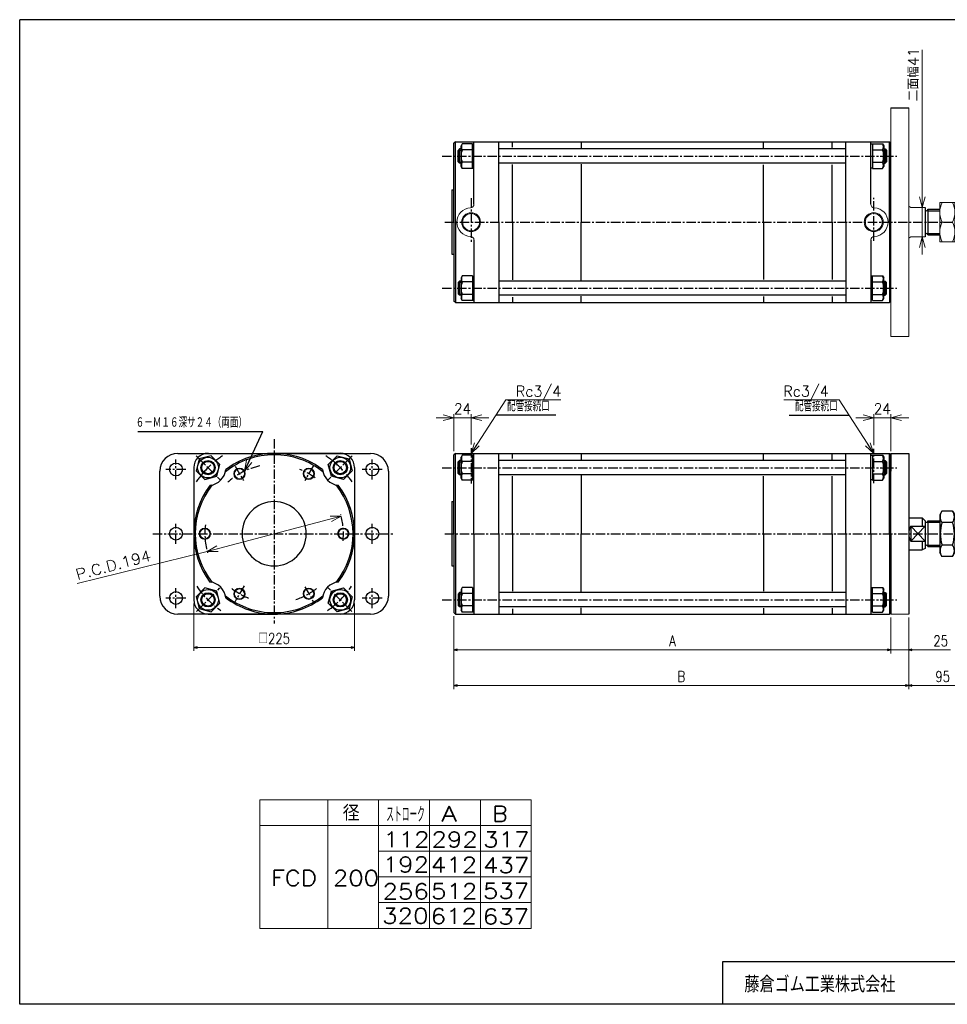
# Model space of a CAD drawing. Header units: millimetres. Extents: x -985 to 985, y -705 to 705.
# Tile 1 of 2: x -985 to 314, y -674 to 705. Entities that reach past the tile are written whole.
import ezdxf
from ezdxf.enums import TextEntityAlignment as Align

# ---------------------------------------------------------------- set-up
doc = ezdxf.new("R2010")
doc.units = ezdxf.units.MM
doc.header["$LTSCALE"] = 0.416667
doc.linetypes.add('CENTER', pattern=[50.8, 31.75, -6.35, 6.35, -6.35])
doc.layers.add('Layer0016', color=7, linetype='Continuous')
doc.layers.add('ZUWAKU', color=7, linetype='Continuous')
doc.styles.add('dcStyle0', font='txt.shx', dxfattribs={"width": 0.8, "bigfont": 'bigfont'})
doc.dimstyles.new('DaDimRotatedStyle', dxfattribs={"dimtxt": 15, "dimasz": 5.000003, "dimexe": 5, "dimexo": 1.666667, "dimgap": 5, "dimtad": 3, "dimdsep": 46, "dimtxsty": 'dcStyle0', "dimblk1": 'OPEN30', "dimblk2": 'OPEN30', "dimsah": 1, "dimcen": 0.09, "dimclrd": 4, "dimclre": 4, "dimclrt": 4, "dimadec": 0, "dimazin": 2, "dimtfac": 1, "dimtdec": 4, "dimtmove": 0, "dimatfit": 0, "dimfxl": 1, "dimarcsym": 0})

# ---------------------------------------------------------------- blocks, each defined once
blk = doc.blocks.new('DC_GROUP_Φ200_1')
at = {"color": 4, "linetype": 'Continuous', "lineweight": 18}
for p, q in [((-670, 72.9), (-667.3, 88.2)), ((-670, 72.9), (-663.6, 86.5)), ((-660, 84.8), (-670, 72.9))]:
    blk.add_line(p, q, dxfattribs=at)
blk = doc.blocks.new('DC_GROUP_Φ200_3')
at = {"color": 4, "linetype": 'Continuous', "lineweight": 18}
for p, q in [((-722.3, -39.6), (-708.9, -31.9)), ((-722.3, -39.6), (-707.8, -35.8)), ((-706.8, -39.6), (-722.3, -39.6))]:
    blk.add_line(p, q, dxfattribs=at)
blk = doc.blocks.new('DC_GROUP_Φ200_4')
at = {"color": 4, "linetype": 'Continuous', "lineweight": 18}
for p, q in [((-550.3, 10), (-534.8, 10)), ((-534.8, 10), (-549.3, 6.1)), ((-534.8, 10), (-548.3, 2.3))]:
    blk.add_line(p, q, dxfattribs=at)
blk = doc.blocks.new('DC_GROUP_Φ200_5')
at = {"color": 4, "linetype": 'Continuous', "lineweight": 18}
for p, q in [((-352.7, 97.7), (-348, 112.5)), ((-352.7, 97.7), (-344.6, 110.3)), ((-341.2, 108.1), (-352.7, 97.7))]:
    blk.add_line(p, q, dxfattribs=at)
blk = doc.blocks.new('DC_GROUP_Φ200_6')
at = {"color": 4, "linetype": 'Continuous', "lineweight": 18}
for p, q in [((206.5, 112.5), (211.3, 97.7)), ((211.3, 97.7), (199.8, 108.1)), ((211.3, 97.7), (203.2, 110.3))]:
    blk.add_line(p, q, dxfattribs=at)
blk = doc.blocks.new('DC_GROUP_Φ200_7')
at = {"color": 4, "linetype": 'Continuous', "lineweight": 18}
for p, q in [((279.3, 442), (275.3, 457)), ((283.3, 457), (279.3, 442)), ((279.3, 442), (279.3, 457))]:
    blk.add_line(p, q, dxfattribs=at)
blk = doc.blocks.new('DC_GROUP_Φ200_8')
at = {"color": 4, "linetype": 'Continuous', "lineweight": 18}
for p, q in [((275.3, 386), (279.3, 401)), ((279.3, 401), (283.3, 386)), ((279.3, 401), (279.3, 386))]:
    blk.add_line(p, q, dxfattribs=at)
blk = doc.blocks.new('DC_GROUP_Φ200_9')
at = {"color": 4, "linetype": 'Continuous', "lineweight": 25}
for p, q in [((-733.4, 90.1), (-737.9, 73.3)), ((-716.7, 94.5), (-733.4, 90.1)), ((-704.5, 82.3), (-716.7, 94.5)), ((-737.9, 73.3), (-725.7, 61.1)), ((-708.9, 65.6), (-704.5, 82.3)), ((-725.7, 61.1), (-708.9, 65.6))]:
    blk.add_line(p, q, dxfattribs=at)
for radius in [14.5, 10, 8.65]:
    blk.add_circle((-721.2, 77.8), radius, dxfattribs=at)
blk = doc.blocks.new('DC_GROUP_Φ200_10')
at = {"color": 4, "linetype": 'Continuous', "lineweight": 25}
for p, q in [((-725.7, -90.7), (-737.9, -103)), ((-708.9, -95.2), (-725.7, -90.7)), ((-704.5, -111.9), (-708.9, -95.2)), ((-737.9, -103), (-733.4, -119.7)), ((-733.4, -119.7), (-716.7, -124.2)), ((-716.7, -124.2), (-704.5, -111.9))]:
    blk.add_line(p, q, dxfattribs=at)
for radius in [14.5, 10, 8.65]:
    blk.add_circle((-721.2, -107.4), radius, dxfattribs=at)
blk = doc.blocks.new('DC_GROUP_Φ200_11')
at = {"color": 4, "linetype": 'Continuous', "lineweight": 25}
for p, q in [((-365.2, -90), (-366.8, -92.8)), ((-366.8, -92.8), (-366.8, -121.8)), ((-350.8, -90), (-365.2, -90)), ((-350.8, -90), (-350.8, -124.6)), ((-350.8, -90.4), (-350.8, -124.2)), ((-350.8, -90.4), (-348.7, -90.4)), ((-350.8, -98.7), (-365.2, -98.7)), ((-365.2, -124.6), (-366.8, -121.8)), ((-350.8, -116), (-365.2, -116)), ((-350.8, -124.6), (-365.2, -124.6)), ((-350.8, -124.2), (-348.7, -124.2))]:
    blk.add_line(p, q, dxfattribs=at)
for centre, radius, start, end in [((-357.7, -94.3), 8.66, 150, 210), ((-343, -107.3), 23.8, 158.7017, 201.2983), ((-357.7, -120.3), 8.66, 150, 210)]:
    blk.add_arc(centre, radius, start, end, dxfattribs=at)
blk = doc.blocks.new('DC_GROUP_Φ200_12')
at = {"color": 4, "linetype": 'Continuous', "lineweight": 25}
for p, q in [((-552.7, 82.3), (-540.4, 94.5)), ((-540.4, 94.5), (-523.7, 90.1)), ((-523.7, 90.1), (-519.2, 73.3)), ((-548.2, 65.6), (-552.7, 82.3)), ((-519.2, 73.3), (-531.4, 61.1)), ((-531.4, 61.1), (-548.2, 65.6))]:
    blk.add_line(p, q, dxfattribs=at)
for radius in [14.5, 10, 8.65]:
    blk.add_circle((-535.9, 77.8), radius, dxfattribs=at)
blk = doc.blocks.new('DC_GROUP_Φ200_13')
at = {"color": 4, "linetype": 'Continuous', "lineweight": 25}
for p, q in [((-552.7, -111.9), (-548.2, -95.2)), ((-548.2, -95.2), (-531.4, -90.7)), ((-531.4, -90.7), (-519.2, -103)), ((-519.2, -103), (-523.7, -119.7)), ((-540.4, -124.2), (-552.7, -111.9)), ((-523.7, -119.7), (-540.4, -124.2))]:
    blk.add_line(p, q, dxfattribs=at)
for radius in [14.5, 10, 8.65]:
    blk.add_circle((-535.9, -107.4), radius, dxfattribs=at)
blk = doc.blocks.new('DC_GROUP_Φ200_14')
at = {"color": 4, "linetype": 'Continuous', "lineweight": 25}
for p, q in [((-365.2, 95), (-366.8, 92.2)), ((-366.8, 63.2), (-366.8, 92.2)), ((-350.8, 95), (-365.2, 95)), ((-350.8, 86.3), (-365.2, 86.3)), ((-350.8, 60.4), (-350.8, 95)), ((-350.8, 60.8), (-350.8, 94.6)), ((-350.8, 94.6), (-348.7, 94.6)), ((-350.8, 69), (-365.2, 69)), ((-365.2, 60.4), (-366.8, 63.2)), ((-350.8, 60.4), (-365.2, 60.4)), ((-350.8, 60.8), (-348.7, 60.8))]:
    blk.add_line(p, q, dxfattribs=at)
for centre, radius, start, end in [((-343, 77.7), 23.8, 158.7017, 201.2983), ((-357.7, 90.7), 8.66, 150, 210), ((-357.7, 64.7), 8.66, 150, 210)]:
    blk.add_arc(centre, radius, start, end, dxfattribs=at)
blk = doc.blocks.new('DC_GROUP_Φ200_15')
at = {"color": 4, "linetype": 'Continuous', "lineweight": 13}
for radius in [8, 6.92]:
    blk.add_circle((-677.1, 69.2), radius, dxfattribs=at)
blk = doc.blocks.new('DC_GROUP_Φ200_16')
at = {"color": 4, "linetype": 'Continuous', "lineweight": 13}
for radius in [8, 6.92]:
    blk.add_circle((-580.1, 69.2), radius, dxfattribs=at)
blk = doc.blocks.new('DC_GROUP_Φ200_17')
at = {"color": 4, "linetype": 'Continuous', "lineweight": 13}
for radius in [8, 6.92]:
    blk.add_circle((-531.6, -14.8), radius, dxfattribs=at)
blk = doc.blocks.new('DC_GROUP_Φ200_18')
at = {"color": 4, "linetype": 'Continuous', "lineweight": 13}
for radius in [8, 6.92]:
    blk.add_circle((-580.1, -98.8), radius, dxfattribs=at)
blk = doc.blocks.new('DC_GROUP_Φ200_19')
at = {"color": 4, "linetype": 'Continuous', "lineweight": 13}
for radius in [8, 6.92]:
    blk.add_circle((-677.2, -99.1), radius, dxfattribs=at)
blk = doc.blocks.new('DC_GROUP_Φ200_20')
at = {"color": 4, "linetype": 'Continuous', "lineweight": 13}
for radius in [8, 6.92]:
    blk.add_circle((-725.6, -14.8), radius, dxfattribs=at)
blk = doc.blocks.new('DC_GROUP_Φ200_21')
at = {"color": 4, "linetype": 'Continuous', "lineweight": 25}
for p, q in [((209.4, -90.4), (207.3, -90.4)), ((209.4, -124.6), (209.4, -90)), ((209.4, -90), (223.8, -90)), ((209.4, -124.2), (209.4, -90.4)), ((223.8, -90), (225.4, -92.8)), ((225.4, -121.8), (225.4, -92.8)), ((209.4, -98.7), (223.8, -98.7)), ((209.4, -116), (223.8, -116)), ((223.8, -124.6), (225.4, -121.8)), ((209.4, -124.2), (207.3, -124.2)), ((209.4, -124.6), (223.8, -124.6))]:
    blk.add_line(p, q, dxfattribs=at)
for centre, radius, start, end in [((216.3, -94.3), 8.66, 330, 30), ((201.5, -107.3), 23.8, 338.7017, 21.2983), ((216.3, -120.3), 8.66, 330, 30)]:
    blk.add_arc(centre, radius, start, end, dxfattribs=at)
blk = doc.blocks.new('DC_GROUP_Φ200_22')
at = {"color": 4, "linetype": 'Continuous', "lineweight": 25}
for p, q in [((306.9, 16.9), (303.9, 11.7)), ((321.8, 16.9), (306.9, 16.9)), ((321.8, 16.9), (324.9, 11.7)), ((303.9, 11.7), (303.9, -41.3)), ((321.8, 1.1), (306.9, 1.1)), ((324.9, 11.7), (324.9, -41.3)), ((306.9, -46.6), (303.9, -41.3)), ((321.8, -30.7), (306.9, -30.7)), ((321.8, -46.6), (324.9, -41.3)), ((321.8, -46.6), (306.9, -46.6))]:
    blk.add_line(p, q, dxfattribs=at)
for centre, radius, start, end in [((318.5, 9), 14.1, 145.6111, 214.3889), ((310.2, 9), 14.1, 325.6111, 34.3889), ((357, -14.8), 52.5, 162.4111, 197.5889), ((271.7, -14.8), 52.5, 342.4111, 17.5889), ((318.5, -38.6), 14.1, 145.6111, 214.3889), ((310.2, -38.6), 14.1, 325.6111, 34.3889)]:
    blk.add_arc(centre, radius, start, end, dxfattribs=at)
blk = doc.blocks.new('DC_GROUP_Φ200_23')
at = {"color": 4, "linetype": 'Continuous', "lineweight": 25}
for p, q in [((209.4, 94.6), (207.3, 94.6)), ((209.4, 95), (209.4, 60.4)), ((209.4, 95), (223.8, 95)), ((209.4, 94.6), (209.4, 60.8)), ((209.4, 86.3), (223.8, 86.3)), ((223.8, 95), (225.4, 92.2)), ((225.4, 92.2), (225.4, 63.2)), ((209.4, 69), (223.8, 69)), ((209.4, 60.8), (207.3, 60.8)), ((209.4, 60.4), (223.8, 60.4)), ((223.8, 60.4), (225.4, 63.2))]:
    blk.add_line(p, q, dxfattribs=at)
for centre, radius, start, end in [((216.3, 90.7), 8.66, 330, 30), ((201.5, 77.7), 23.8, 338.7017, 21.2983), ((216.3, 64.7), 8.66, 330, 30)]:
    blk.add_arc(centre, radius, start, end, dxfattribs=at)
blk = doc.blocks.new('DC_GROUP_Φ200_24')
at = {"color": 4, "linetype": 'Continuous', "lineweight": 25}
for p, q in [((-365.2, 346.3), (-366.8, 343.5)), ((-350.8, 346.3), (-365.2, 346.3)), ((-350.8, 346.3), (-350.8, 311.7)), ((-350.8, 345.9), (-350.8, 312.1)), ((-350.8, 345.9), (-348.7, 345.9)), ((-366.8, 343.5), (-366.8, 314.5)), ((-350.8, 337.7), (-365.2, 337.7)), ((-350.8, 320.4), (-365.2, 320.4)), ((-365.2, 311.7), (-366.8, 314.5)), ((-350.8, 311.7), (-365.2, 311.7)), ((-350.8, 312.1), (-348.7, 312.1))]:
    blk.add_line(p, q, dxfattribs=at)
for centre, radius, start, end in [((-357.7, 342), 8.66, 150, 210), ((-343, 329), 23.8, 158.7017, 201.2983), ((-357.7, 316), 8.66, 150, 210)]:
    blk.add_arc(centre, radius, start, end, dxfattribs=at)
blk = doc.blocks.new('DC_GROUP_Φ200_25')
at = {"color": 4, "linetype": 'Continuous', "lineweight": 25}
for p, q in [((209.4, 345.9), (207.3, 345.9)), ((209.4, 311.7), (209.4, 346.3)), ((209.4, 346.3), (223.8, 346.3)), ((209.4, 312.1), (209.4, 345.9)), ((223.8, 346.3), (225.4, 343.5)), ((209.4, 337.7), (223.8, 337.7)), ((225.4, 314.5), (225.4, 343.5)), ((209.4, 320.4), (223.8, 320.4)), ((209.4, 312.1), (207.3, 312.1)), ((209.4, 311.7), (223.8, 311.7)), ((223.8, 311.7), (225.4, 314.5))]:
    blk.add_line(p, q, dxfattribs=at)
for centre, radius, start, end in [((216.3, 342), 8.66, 330, 30), ((201.5, 329), 23.8, 338.7017, 21.2983), ((216.3, 316), 8.66, 330, 30)]:
    blk.add_arc(centre, radius, start, end, dxfattribs=at)
blk = doc.blocks.new('DC_GROUP_Φ200_26')
at = {"color": 4, "linetype": 'Continuous', "lineweight": 25}
for p, q in [((-365.2, 531.3), (-366.8, 528.5)), ((-366.8, 499.5), (-366.8, 528.5)), ((-350.8, 531.3), (-365.2, 531.3)), ((-350.8, 496.7), (-350.8, 531.3)), ((-350.8, 497.1), (-350.8, 530.9)), ((-350.8, 530.9), (-348.7, 530.9)), ((-350.8, 522.7), (-365.2, 522.7)), ((-365.2, 496.7), (-366.8, 499.5)), ((-350.8, 505.4), (-365.2, 505.4)), ((-350.8, 496.7), (-365.2, 496.7)), ((-350.8, 497.1), (-348.7, 497.1))]:
    blk.add_line(p, q, dxfattribs=at)
for centre, radius, start, end in [((-357.7, 527), 8.66, 150, 210), ((-343, 514), 23.8, 158.7017, 201.2983), ((-357.7, 501), 8.66, 150, 210)]:
    blk.add_arc(centre, radius, start, end, dxfattribs=at)
blk = doc.blocks.new('DC_GROUP_Φ200_27')
at = {"color": 4, "linetype": 'Continuous', "lineweight": 25}
for p, q in [((209.4, 530.9), (207.3, 530.9)), ((209.4, 531.3), (209.4, 496.7)), ((209.4, 531.3), (223.8, 531.3)), ((209.4, 530.9), (209.4, 497.1)), ((223.8, 531.3), (225.4, 528.5)), ((225.4, 528.5), (225.4, 499.5)), ((209.4, 522.7), (223.8, 522.7)), ((209.4, 497.1), (207.3, 497.1)), ((209.4, 505.4), (223.8, 505.4)), ((209.4, 496.7), (223.8, 496.7)), ((223.8, 496.7), (225.4, 499.5))]:
    blk.add_line(p, q, dxfattribs=at)
for centre, radius, start, end in [((216.3, 527), 8.66, 330, 30), ((201.5, 514), 23.8, 338.7017, 21.2983), ((216.3, 501), 8.66, 330, 30)]:
    blk.add_arc(centre, radius, start, end, dxfattribs=at)
blk = doc.blocks.new('DC_GROUP_Φ200_28')
at = {"color": 4, "linetype": 'Continuous', "lineweight": 13}
for p, q in [((324.9, 449), (303.9, 449)), ((303.9, 449), (303.9, 394)), ((324.9, 394), (324.9, 449)), ((306.9, 421.5), (321.8, 421.5)), ((303.9, 394), (324.9, 394))]:
    blk.add_line(p, q, dxfattribs=at)
for centre, start, end in [((336.5, 435.3), 155.068, 204.932), ((292.3, 435.3), 335.068, 24.932), ((336.5, 407.8), 155.068, 204.932), ((292.3, 407.8), 335.068, 24.932)]:
    blk.add_arc(centre, 32.6, start, end, dxfattribs=at)
blk = doc.blocks.new('DC_GROUP_Φ200_31')
at = {"color": 4, "linetype": 'Continuous', "lineweight": 18}
for p, q in [((-352.7, 147.7), (-337.7, 151.7)), ((-337.7, 143.7), (-352.7, 147.7)), ((-352.7, 147.7), (-337.7, 147.7))]:
    blk.add_line(p, q, dxfattribs=at)
blk = doc.blocks.new('DC_GROUP_Φ200_32')
at = {"color": 4, "linetype": 'Continuous', "lineweight": 18}
for p, q in [((-391.7, 151.7), (-376.7, 147.7)), ((-376.7, 147.7), (-391.7, 143.7)), ((-376.7, 147.7), (-391.7, 147.7))]:
    blk.add_line(p, q, dxfattribs=at)
blk = doc.blocks.new('DC_GROUP_Φ200_30')
at = {"color": 4, "linetype": 'Continuous', "lineweight": 13}
for p, q in [((-376.7, 100.7), (-376.7, 152.7)), ((-352.7, 110.2), (-352.7, 152.7)), ((-401.7, 147.7), (-376.7, 147.7)), ((-376.7, 147.7), (-352.7, 147.7)), ((-327.7, 147.7), (-352.7, 147.7))]:
    blk.add_line(p, q, dxfattribs=at)
at = {"linetype": 'Continuous'}
for name in ['DC_GROUP_Φ200_32', 'DC_GROUP_Φ200_31']:
    blk.add_blockref(name, (0, 0), dxfattribs=at)
at = {"color": 4, "style": 'dcStyle0', "width": 0.8}
blk.add_text('24', height=15, dxfattribs=at).set_placement((-376.7, 152.7), (-352.7, 152.7), align=Align.FIT)
blk = doc.blocks.new('DC_GROUP_Φ200_34')
at = {"color": 4, "linetype": 'Continuous', "lineweight": 18}
for p, q in [((235.3, 147.7), (250.3, 151.7)), ((250.3, 143.7), (235.3, 147.7)), ((235.3, 147.7), (250.3, 147.7))]:
    blk.add_line(p, q, dxfattribs=at)
blk = doc.blocks.new('DC_GROUP_Φ200_35')
at = {"color": 4, "linetype": 'Continuous', "lineweight": 18}
for p, q in [((196.3, 151.7), (211.3, 147.7)), ((211.3, 147.7), (196.3, 143.7)), ((211.3, 147.7), (196.3, 147.7))]:
    blk.add_line(p, q, dxfattribs=at)
blk = doc.blocks.new('DC_GROUP_Φ200_33')
at = {"color": 4, "linetype": 'Continuous', "lineweight": 13}
for p, q in [((211.3, 109.2), (211.3, 152.7)), ((235.3, 100.7), (235.3, 152.7)), ((186.3, 147.7), (211.3, 147.7)), ((211.3, 147.7), (235.3, 147.7)), ((260.3, 147.7), (235.3, 147.7))]:
    blk.add_line(p, q, dxfattribs=at)
at = {"linetype": 'Continuous'}
for name in ['DC_GROUP_Φ200_35', 'DC_GROUP_Φ200_34']:
    blk.add_blockref(name, (0, 0), dxfattribs=at)
at = {"color": 4, "style": 'dcStyle0', "width": 0.8}
blk.add_text('24', height=15, dxfattribs=at).set_placement((211.3, 152.7), (235.3, 152.7), align=Align.FIT)
blk = doc.blocks.new('_OPEN30')
at = {"color": 0, "linetype": 'ByBlock', "lineweight": -2}
for p, q in [((-1, 0.267949), (0, 0)), ((0, 0), (-1, -0.267949)), ((0, 0), (-1, 0))]:
    blk.add_line(p, q, dxfattribs=at)
blk = doc.blocks.new('*D44')
at = {"color": 4, "linetype": 'Continuous', "lineweight": 13}
for p, q in [((-741.1, -112.3), (-741.1, -179)), ((-516.1, -112.3), (-516.1, -179)), ((-741.1, -174), (-516.1, -174))]:
    blk.add_line(p, q, dxfattribs=at)
at = {"color": 4, "xscale": 5.000004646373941, "yscale": 4.999982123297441}
for p, rotation in [((-741.1, -174), 180), ((-516.1, -174), 360)]:
    blk.add_blockref('_OPEN30', p, dxfattribs=dict(at, rotation=rotation))
at = {"color": 4, "insert": (-628.6, -169), "char_height": 15, "width": 75, "attachment_point": 8, "style": 'dcStyle0'}
blk.add_mtext('\\T1.00;□225', dxfattribs=at)
blk = doc.blocks.new('*D45')
at = {"color": 4, "linetype": 'Continuous', "lineweight": 13}
for p, q in [((-376.7, -130.3), (-376.7, -182.3)), ((235.3, -132.3), (235.3, -182.3)), ((-376.7, -177.3), (235.3, -177.3))]:
    blk.add_line(p, q, dxfattribs=at)
at = {"color": 4, "xscale": 5.000004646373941, "yscale": 4.999982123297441}
for p, rotation in [((-376.7, -177.3), 180), ((235.3, -177.3), 360)]:
    blk.add_blockref('_OPEN30', p, dxfattribs=dict(at, rotation=rotation))
at = {"color": 4, "insert": (-70.7, -172.3), "char_height": 15, "width": 32.812, "attachment_point": 8, "style": 'dcStyle0'}
blk.add_mtext('\\T1.00;A', dxfattribs=at)
blk = doc.blocks.new('*D46')
at = {"color": 4, "linetype": 'Continuous', "lineweight": 13}
for p, q in [((235.3, -132.3), (235.3, -182.3)), ((260.3, -132.3), (260.3, -182.3)), ((227, -177.3), (235.3, -177.3)), ((260.3, -177.3), (235.3, -177.3)), ((318.9, -177.3), (260.3, -177.3))]:
    blk.add_line(p, q, dxfattribs=at)
at = {"color": 4, "xscale": 5.000004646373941, "yscale": 4.999982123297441}
for p, rotation in [((235.3, -177.3), 360), ((260.3, -177.3), 180)]:
    blk.add_blockref('_OPEN30', p, dxfattribs=dict(at, rotation=rotation))
at = {"color": 4, "insert": (294.8, -172.3), "char_height": 15, "width": 46.875, "attachment_point": 7, "style": 'dcStyle0'}
blk.add_mtext('\\T1.00;25', dxfattribs=at)
blk = doc.blocks.new('*D47')
at = {"color": 4, "linetype": 'Continuous', "lineweight": 13}
for p, q in [((-376.7, -130.3), (-376.7, -232.3)), ((260.3, -132.3), (260.3, -232.3)), ((-376.7, -227.3), (260.3, -227.3))]:
    blk.add_line(p, q, dxfattribs=at)
at = {"color": 4, "xscale": 5.000004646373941, "yscale": 4.999982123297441}
for p, rotation in [((-376.7, -227.3), 180), ((260.3, -227.3), 360)]:
    blk.add_blockref('_OPEN30', p, dxfattribs=dict(at, rotation=rotation))
at = {"color": 4, "insert": (-58.2, -222.3), "char_height": 15, "width": 32.812, "attachment_point": 8, "style": 'dcStyle0'}
blk.add_mtext('\\T1.00;B', dxfattribs=at)
blk = doc.blocks.new('*D48')
at = {"color": 4, "linetype": 'Continuous', "lineweight": 13}
for p, q in [((355.3, -34.8), (355.3, -232.3)), ((260.3, -132.3), (260.3, -232.3)), ((260.3, -227.3), (355.3, -227.3))]:
    blk.add_line(p, q, dxfattribs=at)
at = {"color": 4, "xscale": 5.000004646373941, "yscale": 4.999982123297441}
for p, rotation in [((260.3, -227.3), 180), ((355.3, -227.3), 360)]:
    blk.add_blockref('_OPEN30', p, dxfattribs=dict(at, rotation=rotation))
at = {"color": 4, "insert": (307.8, -222.3), "char_height": 15, "width": 46.875, "attachment_point": 8, "style": 'dcStyle0'}
blk.add_mtext('\\T1.00;95', dxfattribs=at)

msp = doc.modelspace()

# ---------------------------------------------------------------- linework, layer by layer
at = {"color": 4, "linetype": 'Continuous', "lineweight": 13}
for p, q in [((279.309, 662.917), (279.309, 442.027)), ((260.249, 444.027), (263.289, 442.027)), ((263.289, 442.027), (283.289, 442.027)), ((279.309, 401.027), (279.309, 442.027)), ((303.868, 439.527), (303.868, 403.527)), ((260.249, 399.027), (263.289, 401.027)), ((263.289, 401.027), (283.289, 401.027)), ((279.309, 376.027), (279.309, 401.027)), ((-352.711, 97.688), (-304.228, 172.829)), ((-304.228, 172.829), (-226.932, 172.829)), ((162.805, 172.829), (85.509, 172.829)), ((211.289, 97.688), (162.805, 172.829)), ((-722.336, -39.595), (-534.775, 9.971)), ((-722.336, -39.595), (-904.546, -84.635)), ((235.289, -127.312), (260.289, -127.312)), ((-648.639, -387.4), (-268.441, -387.4)), ((-648.639, -387.4), (-648.639, -567.4)), ((-553.528, -387.4), (-553.528, -567.4)), ((-482.257, -387.4), (-482.257, -567.4)), ((-410.985, -387.4), (-410.985, -567.4)), ((-339.713, -387.4), (-339.713, -567.4)), ((-268.441, -387.4), (-268.441, -567.4)), ((-648.639, -423.4), (-268.441, -423.4)), ((-482.257, -459.4), (-268.441, -459.4)), ((-482.088, -495.4), (-268.441, -495.4)), ((-482.257, -531.4), (-268.441, -531.4)), ((-648.639, -567.4), (-268.441, -567.4))]:
    msp.add_line(p, q, dxfattribs=at)
at = {"color": 4, "linetype": 'Continuous', "lineweight": 25}
for p, q in [((-374.711, 534.027), (-376.711, 532.027)), ((-374.711, 534.027), (-376.711, 532.027)), ((-376.711, 466.527), (-376.711, 532.027)), ((-376.711, 421.527), (-376.711, 532.027)), ((-374.711, 534.027), (233.289, 534.027)), ((-374.711, 534.027), (233.289, 534.027)), ((-374.711, 421.527), (-374.711, 534.027)), ((-368.711, 524.027), (-370.711, 522.027)), ((-366.811, 524.027), (-368.711, 524.027)), ((-368.711, 504.027), (-368.711, 524.027)), ((-348.711, 446.507), (-348.711, 534.027)), ((-313.711, 421.527), (-313.711, 534.027)), ((172.289, 524.027), (-313.711, 524.027)), ((-294.611, 526.65), (-294.611, 534.027)), ((-198.511, 534.027), (-198.511, 525.42)), ((57.089, 525.585), (57.089, 534.027)), ((153.189, 525.585), (153.189, 534.027)), ((172.289, 421.527), (172.289, 534.027)), ((207.289, 446.507), (207.289, 534.027)), ((225.389, 524.027), (227.289, 524.027)), ((227.289, 524.027), (229.289, 522.027)), ((227.289, 524.027), (227.289, 504.027)), ((233.289, 534.027), (235.289, 532.027)), ((233.289, 534.027), (235.289, 532.027)), ((233.289, 421.527), (233.289, 534.027)), ((235.289, 466.527), (235.289, 532.027)), ((235.289, 421.527), (235.289, 532.027)), ((-370.711, 506.027), (-370.711, 522.027)), ((-370.311, 522.427), (-366.811, 522.427)), ((228.889, 522.427), (225.389, 522.427)), ((229.289, 522.027), (229.289, 506.027)), ((-368.711, 504.027), (-370.711, 506.027)), ((-370.311, 505.627), (-366.811, 505.627)), ((-366.811, 504.027), (-368.711, 504.027)), ((172.289, 504.027), (-313.711, 504.027)), ((-294.611, 421.527), (-294.611, 502.138)), ((-198.511, 502.849), (-198.511, 421.527)), ((57.089, 421.527), (57.089, 501.984)), ((153.189, 421.527), (153.189, 501.984)), ((228.889, 505.627), (225.389, 505.627)), ((225.389, 504.027), (227.289, 504.027)), ((227.289, 504.027), (229.289, 506.027)), ((-379.711, 466.527), (-376.711, 466.527)), ((-379.711, 466.527), (-379.711, 376.527)), ((-379.711, 466.527), (-376.711, 466.527)), ((283.289, 442.027), (283.289, 400.892)), ((287.289, 439.527), (303.868, 439.527)), ((287.289, 439.527), (287.289, 403.527)), ((287.289, 437.527), (303.868, 437.527)), ((-376.711, 421.527), (-376.711, 311.027)), ((-374.711, 421.527), (-374.711, 309.027)), ((-313.711, 421.527), (-313.711, 309.027)), ((-294.611, 421.527), (-294.611, 340.916)), ((-198.511, 340.205), (-198.511, 421.527)), ((57.089, 421.527), (57.089, 341.07)), ((153.189, 421.527), (153.189, 341.07)), ((172.289, 421.527), (172.289, 309.027)), ((233.289, 421.527), (233.289, 309.027)), ((287.289, 405.527), (303.868, 405.527)), ((287.289, 403.527), (303.868, 403.527)), ((-348.711, 396.547), (-348.711, 309.027)), ((207.289, 396.547), (207.289, 309.027)), ((-379.711, 376.527), (-376.711, 376.527)), ((-368.711, 339.027), (-370.711, 337.027)), ((-370.711, 337.027), (-370.711, 321.027)), ((-370.311, 337.427), (-366.811, 337.427)), ((-366.811, 339.027), (-368.711, 339.027)), ((-368.711, 339.027), (-368.711, 319.027)), ((172.289, 339.027), (-313.711, 339.027)), ((225.389, 339.027), (227.289, 339.027)), ((228.889, 337.427), (225.389, 337.427)), ((227.289, 339.027), (229.289, 337.027)), ((227.289, 319.027), (227.289, 339.027)), ((229.289, 321.027), (229.289, 337.027)), ((-368.711, 319.027), (-370.711, 321.027)), ((-370.311, 320.627), (-366.811, 320.627)), ((-366.811, 319.027), (-368.711, 319.027)), ((172.289, 319.027), (-313.711, 319.027)), ((-198.511, 309.027), (-198.511, 317.633)), ((57.089, 317.469), (57.089, 309.027)), ((153.189, 317.469), (153.189, 309.027)), ((228.889, 320.627), (225.389, 320.627)), ((225.389, 319.027), (227.289, 319.027)), ((227.289, 319.027), (229.289, 321.027)), ((-374.711, 309.027), (-376.711, 311.027)), ((-374.711, 309.027), (233.289, 309.027)), ((-294.611, 316.404), (-294.611, 309.027)), ((233.289, 309.027), (235.289, 311.027)), ((-234.131, 151.328), (-318.102, 151.328)), ((92.708, 151.328), (176.679, 151.328)), ((-819.299, 128.128), (-644.26, 128.128)), ((-669.969, 72.903), (-644.26, 128.128)), ((-721.187, 97.688), (-628.556, 97.688)), ((-535.925, 97.688), (-628.556, 97.688)), ((-374.711, 97.688), (-376.711, 95.688)), ((-374.711, 97.688), (-376.711, 95.688)), ((-374.711, -14.812), (-374.711, 97.688)), ((-374.711, 97.688), (233.289, 97.688)), ((-374.711, 97.688), (233.289, 97.688)), ((-348.711, -14.812), (-348.711, 97.688)), ((-313.711, -14.812), (-313.711, 97.688)), ((-294.611, 90.311), (-294.611, 97.688)), ((-198.511, 97.688), (-198.511, 89.081)), ((57.089, 89.246), (57.089, 97.688)), ((153.189, 89.246), (153.189, 97.688)), ((172.289, -14.812), (172.289, 97.688)), ((207.289, -14.812), (207.289, 97.688)), ((233.289, 97.688), (235.289, 95.688)), ((233.289, 97.688), (235.289, 95.688)), ((233.289, -14.812), (233.289, 97.688)), ((-376.711, 30.188), (-376.711, 95.688)), ((-376.711, -14.812), (-376.711, 95.688)), ((-368.711, 87.688), (-370.711, 85.688)), ((-370.711, 69.688), (-370.711, 85.688)), ((-370.311, 86.088), (-366.811, 86.088)), ((-366.811, 87.688), (-368.711, 87.688)), ((-368.711, 67.688), (-368.711, 87.688)), ((172.289, 87.688), (-313.711, 87.688)), ((225.389, 87.688), (227.289, 87.688)), ((228.889, 86.088), (225.389, 86.088)), ((227.289, 87.688), (229.289, 85.688)), ((227.289, 87.688), (227.289, 67.688)), ((229.289, 85.688), (229.289, 69.688)), ((235.289, 30.188), (235.289, 95.688)), ((235.289, -14.812), (235.289, 95.688)), ((-741.056, 77.819), (-741.056, -107.312)), ((-516.056, 77.819), (-516.056, -107.312)), ((-368.711, 67.688), (-370.711, 69.688)), ((-370.311, 69.288), (-366.811, 69.288)), ((228.889, 69.288), (225.389, 69.288)), ((227.289, 67.688), (229.289, 69.688)), ((-366.811, 67.688), (-368.711, 67.688)), ((172.289, 67.688), (-313.711, 67.688)), ((-294.611, -14.812), (-294.611, 65.799)), ((-198.511, 66.51), (-198.511, -14.812)), ((57.089, -14.812), (57.089, 65.645)), ((153.189, -14.812), (153.189, 65.645)), ((225.389, 67.688), (227.289, 67.688)), ((-379.711, 30.188), (-376.711, 30.188)), ((-379.711, 30.188), (-379.711, -59.812)), ((-379.711, 30.188), (-376.711, 30.188)), ((260.289, 7.688), (279.289, 7.688)), ((279.289, 7.688), (279.289, -4.212)), ((279.289, 7.688), (283.298, 3.318)), ((283.289, 3.299), (283.289, -35.447)), ((287.289, 3.188), (303.868, 3.188)), ((287.289, 3.188), (287.289, -32.812)), ((287.289, 1.188), (303.868, 1.188)), ((263.289, -4.212), (263.289, -25.412)), ((263.289, -4.212), (283.289, -4.212)), ((263.289, -4.212), (283.289, -25.412)), ((283.289, -4.212), (263.289, -25.412)), ((-376.711, -14.812), (-376.711, -125.312)), ((-374.711, -14.812), (-374.711, -127.312)), ((-348.711, -14.812), (-348.711, -127.312)), ((-313.711, -14.812), (-313.711, -127.312)), ((-294.611, -14.812), (-294.611, -95.423)), ((-198.511, -96.134), (-198.511, -14.812)), ((57.089, -14.812), (57.089, -95.269)), ((153.189, -14.812), (153.189, -95.269)), ((172.289, -14.812), (172.289, -127.312)), ((207.289, -14.812), (207.289, -127.312)), ((233.289, -14.812), (233.289, -127.312)), ((235.289, -14.812), (235.289, -127.312)), ((263.289, -25.412), (283.289, -25.412)), ((279.289, -25.412), (279.289, -37.312)), ((260.289, -37.312), (279.289, -37.312)), ((283.289, -35.447), (279.289, -37.312)), ((287.289, -30.812), (303.868, -30.812)), ((287.289, -32.812), (303.868, -32.812)), ((-379.711, -59.812), (-376.711, -59.812)), ((-368.711, -97.312), (-370.711, -99.312)), ((-370.711, -99.312), (-370.711, -115.312)), ((-370.311, -98.912), (-366.811, -98.912)), ((-366.811, -97.312), (-368.711, -97.312)), ((-368.711, -97.312), (-368.711, -117.312)), ((172.289, -97.312), (-313.711, -97.312)), ((225.389, -97.312), (227.289, -97.312)), ((228.889, -98.912), (225.389, -98.912)), ((227.289, -97.312), (229.289, -99.312)), ((227.289, -117.312), (227.289, -97.312)), ((229.289, -115.312), (229.289, -99.312)), ((-368.711, -117.312), (-370.711, -115.312)), ((-370.311, -115.712), (-366.811, -115.712)), ((-366.811, -117.312), (-368.711, -117.312)), ((172.289, -117.312), (-313.711, -117.312)), ((-294.611, -119.935), (-294.611, -127.312)), ((-198.511, -127.312), (-198.511, -118.706)), ((57.089, -118.87), (57.089, -127.312)), ((153.189, -118.87), (153.189, -127.312)), ((228.889, -115.712), (225.389, -115.712)), ((225.389, -117.312), (227.289, -117.312)), ((227.289, -117.312), (229.289, -115.312)), ((-721.056, -127.312), (-628.556, -127.312)), ((-536.056, -127.312), (-628.556, -127.312)), ((-374.711, -127.312), (-376.711, -125.312)), ((-374.711, -127.312), (233.289, -127.312)), ((233.289, -127.312), (235.289, -125.312))]:
    msp.add_line(p, q, dxfattribs=at)
at = {"color": 4, "linetype": 'CENTER', "lineweight": 25}
for p, q in [((-393.357, 514.027), (243.479, 514.027)), ((211.289, 395.534), (211.289, 455.421)), ((-352.711, 454.887), (-352.711, 393.395)), ((-389.561, 421.527), (368.479, 421.527)), ((-393.357, 329.027), (243.479, 329.027)), ((-628.556, 117.673), (-628.556, -140.7)), ((-352.711, 105.214), (-352.711, 55.622)), ((211.289, 56.096), (211.289, 104.217)), ((-737.836, 94.468), (-703.583, 60.215)), ((-519.275, 94.468), (-553.529, 60.215)), ((-683.11, 79.678), (-671.506, 59.58)), ((-573.306, 80.884), (-585.792, 59.258)), ((-393.357, 77.688), (243.479, 77.688)), ((-798.502, -14.812), (-461.555, -14.812)), ((-389.561, -14.812), (368.479, -14.812)), ((-737.448, -123.705), (-704.416, -90.673)), ((-670.64, -87.703), (-683.806, -110.508)), ((-585.688, -89.062), (-573.306, -110.508)), ((-519.663, -123.705), (-552.695, -90.673)), ((-393.357, -107.312), (243.479, -107.312))]:
    msp.add_line(p, q, dxfattribs=at)
at = {"color": 4, "linetype": 'Continuous', "lineweight": 13}
for centre, radius in [((-352.711, 421.527), 13.194), ((-352.711, 421.527), 11.994), ((211.289, 421.527), 13.347), ((211.289, 421.527), 11.994)]:
    msp.add_circle(centre, radius, dxfattribs=at)
for centre, radius, start, end in [((-352.711, 421.527), 20, 92.292443, 267.707557), ((-353.711, 446.507), 5, 272.292443, 0), ((212.289, 446.507), 5, 180, 267.707557), ((211.289, 421.527), 20, 272.292443, 87.707557), ((-353.711, 396.547), 5, 0, 87.707557), ((212.289, 396.547), 5, 92.292443, 180)]:
    msp.add_arc(centre, radius, start, end, dxfattribs=at)
at = {"color": 4, "linetype": 'Continuous', "lineweight": 25}
for centre, radius, start, end in [((285.289, 439.527), 2, 176.195233, 0), ((285.289, 403.527), 2, 0, 180), ((-721.187, 77.819), 20, 90, 180), ((-628.556, -14.812), 112.5, 90, 127.057453), ((-628.556, -14.812), 112.5, 52.942547, 90), ((-535.925, 77.819), 20, 0, 90), ((-628.556, -14.812), 110.5, 90, 128.181732), ((-628.556, -14.812), 110.5, 51.818268, 90), ((-721.187, 77.819), 25, 276.551551, 353.448449), ((-535.925, 77.819), 25, 186.551551, 263.448449), ((-628.556, -14.812), 112.5, 142.942547, 216.956384), ((-628.556, -14.812), 110.5, 141.818268, 218.051913), ((-628.556, -14.812), 110.5, 321.948087, 38.181732), ((-628.556, -14.812), 112.5, 323.043616, 37.057453), ((-628.556, -14.812), 45, 90, 270), ((-628.556, -14.812), 45, 270, 90), ((285.289, 3.188), 2, 176.195233, 0), ((280.249, -14.812), 20, 147.994545, 212.005455), ((285.289, -32.812), 2, 0, 180), ((-721.056, -107.312), 25, 5.974146, 84.025854), ((-536.056, -107.312), 25, 95.974146, 174.025854), ((-721.056, -107.312), 20, 180, 270), ((-628.556, -14.812), 110.5, 231.948087, 270), ((-628.556, -14.812), 112.5, 233.043616, 270), ((-628.556, -14.812), 110.5, 270, 308.051913), ((-628.556, -14.812), 112.5, 270, 306.956384), ((-536.056, -107.312), 20, 270, 0)]:
    msp.add_arc(centre, radius, start, end, dxfattribs=at)
at = {"color": 4, "linetype": 'CENTER', "lineweight": 25}
for radius, start, end in [(131, 123.455708, 146.372638), (131, 33.627362, 56.544292), (97, 101.985944, 131.873839), (97, 53.655619, 68.233265), (97, 354.015059, 16.113661), (97, 172.54003, 196.875007), (131, 214.072543, 235.205011), (97, 232.166975, 248.363148), (97, 288.328478, 307.816252), (131, 304.794989, 325.927457)]:
    msp.add_arc((-628.556, -14.812), radius, start, end, dxfattribs=at)
at = {"layer": 'Layer0016', "color": 4, "linetype": 'Continuous', "lineweight": 25}
for p, q in [((235.289, 581.527), (260.289, 581.527)), ((-763.556, 97.688), (-493.556, 97.688)), ((235.289, 97.688), (260.289, 97.688)), ((235.289, -119.47), (235.289, 97.688)), ((235.289, 97.688), (235.289, 72.688)), ((260.289, 97.688), (260.289, -127.312)), ((-788.556, -102.312), (-788.556, 72.688)), ((-468.556, 72.688), (-468.556, -102.312)), ((-493.556, -127.312), (-763.556, -127.312))]:
    msp.add_line(p, q, dxfattribs=at)
at = {"layer": 'Layer0016', "color": 4, "linetype": 'Continuous', "lineweight": 13}
for p, q in [((235.289, 581.527), (235.289, 261.527)), ((260.289, 581.527), (260.289, 261.527)), ((260.289, 261.527), (235.289, 261.527))]:
    msp.add_line(p, q, dxfattribs=at)
at = {"layer": 'Layer0016', "color": 4, "linetype": 'CENTER', "lineweight": 25}
for p, q in [((-766.056, 61.188), (-766.056, 89.188)), ((-491.056, 61.188), (-491.056, 89.188)), ((-752.056, 75.188), (-780.056, 75.188)), ((-477.056, 75.188), (-505.056, 75.188)), ((-766.056, -28.812), (-766.056, -0.812)), ((-491.056, -28.812), (-491.056, -0.812)), ((-766.056, -118.812), (-766.056, -90.812)), ((-491.056, -118.812), (-491.056, -90.812)), ((-752.056, -104.812), (-780.056, -104.812)), ((-477.056, -104.812), (-505.056, -104.812))]:
    msp.add_line(p, q, dxfattribs=at)
at = {"layer": 'Layer0016', "color": 4, "linetype": 'Continuous', "lineweight": 25}
for centre in [(-766.056, 75.188), (-491.056, 75.188), (-766.056, -14.812), (-491.056, -14.812), (-766.056, -104.812), (-491.056, -104.812)]:
    msp.add_circle(centre, 9, dxfattribs=at)
for centre, start, end in [((-763.556, 72.688), 90, 180), ((-493.556, 72.688), 0, 90), ((-763.556, -102.312), 180, 270), ((-493.556, -102.312), 270, 0)]:
    msp.add_arc(centre, 25, start, end, dxfattribs=at)
at = {"layer": 'ZUWAKU', "color": 5, "linetype": 'Continuous', "lineweight": 25}
for p, q in [((-985, -673.75), (-985, 705)), ((955, 705), (-985, 705)), ((985, -673.75), (-985, -673.75))]:
    msp.add_line(p, q, dxfattribs=at)
at = {"layer": 'ZUWAKU', "color": 4, "linetype": 'Continuous', "lineweight": 25}
for p, q in [((0, -613.75), (955, -613.75)), ((0, -673.75), (0, -613.75))]:
    msp.add_line(p, q, dxfattribs=at)

# ---------------------------------------------------------------- block references
at = {"linetype": 'Continuous'}
for name in ['DC_GROUP_Φ200_26', 'DC_GROUP_Φ200_27', 'DC_GROUP_Φ200_7', 'DC_GROUP_Φ200_28', 'DC_GROUP_Φ200_8', 'DC_GROUP_Φ200_24', 'DC_GROUP_Φ200_25', 'DC_GROUP_Φ200_30', 'DC_GROUP_Φ200_33', 'DC_GROUP_Φ200_5', 'DC_GROUP_Φ200_6', 'DC_GROUP_Φ200_9', 'DC_GROUP_Φ200_1', 'DC_GROUP_Φ200_12', 'DC_GROUP_Φ200_14', 'DC_GROUP_Φ200_23', 'DC_GROUP_Φ200_15', 'DC_GROUP_Φ200_16', 'DC_GROUP_Φ200_22', 'DC_GROUP_Φ200_4', 'DC_GROUP_Φ200_20', 'DC_GROUP_Φ200_17', 'DC_GROUP_Φ200_3', 'DC_GROUP_Φ200_10', 'DC_GROUP_Φ200_19', 'DC_GROUP_Φ200_18', 'DC_GROUP_Φ200_13', 'DC_GROUP_Φ200_11', 'DC_GROUP_Φ200_21']:
    msp.add_blockref(name, (0, 0), dxfattribs=at)

# ---------------------------------------------------------------- texts
at = {"color": 4, "style": 'dcStyle0'}
for s, rotation, width, p, p2 in [('二面幅41', 90, 0.892857, (274.309, 590.555), (274.309, 665.555)), ('P.C.D.194', 14.803033, 0.8, (-904.094, -79.662), (-799.678, -52.068))]:
    msp.add_text(s, height=15, rotation=rotation, dxfattribs=dict(at, width=width)).set_placement(p, p2, align=Align.FIT)
for s, height, width, p, p2 in [('Rc3/4', 15, 0.85, (-290.055, 177.176), (-226.305, 177.176)), ('Rc3/4', 15, 0.85, (84.632, 177.176), (148.382, 177.176)), ('配管接続口', 15, 0.666667, (-302.382, 156.629), (-242.382, 156.629)), ('配管接続口', 15, 0.666667, (100.959, 156.629), (160.959, 156.629)), ('６－Ｍ１６深サ２４（両面）', 15, 0.666667, (-822.523, 133.625), (-666.523, 133.625)), ('   径', 21.6, 0.952381, (-595.192, -416.795), (-508.792, -416.795)), ('ストローク', 21.6, 0.416667, (-471.46, -418.605), (-417.46, -418.605))]:
    msp.add_text(s, height=height, dxfattribs=dict(at, width=width)).set_placement(p, p2, align=Align.FIT)
for s, p, p2 in [('A', (-394.23, -417.715), (-372.63, -417.715)), ('B', (-322.959, -417.715), (-301.359, -417.715)), ('112', (-475.711, -453.785), (-410.911, -453.785)), ('292', (-408.154, -453.63), (-343.354, -453.63)), ('317', (-335.708, -453.715), (-270.908, -453.715)), ('192', (-476.441, -488.928), (-411.641, -488.928)), ('412', (-409.004, -489.191), (-344.204, -489.191)), ('437', (-335.9, -489.715), (-271.1, -489.715)), ('FCD 200', (-632.927, -507.715), (-481.727, -507.715)), ('256', (-476.684, -526.392), (-411.884, -526.392)), ('512', (-408.656, -526.086), (-343.856, -526.086)), ('537', (-336.092, -525.715), (-271.292, -525.715)), ('320', (-477.182, -560.681), (-412.382, -560.681)), ('612', (-409.388, -561.191), (-344.588, -561.191)), ('637', (-336.283, -561.715), (-271.483, -561.715))]:
    msp.add_text(s, height=21.6, dxfattribs=at).set_placement(p, p2, align=Align.FIT)
at = {"layer": 'ZUWAKU', "color": 4, "style": 'dcStyle0', "width": 0.783333}
msp.add_text('藤倉ゴム工業株式会社', height=22.5, dxfattribs=at).set_placement((30.063, -657.036), (241.563, -657.036), align=Align.FIT)

# ---------------------------------------------------------------- dimensions: what is measured, and where the dimension line sits
at = {"linetype": 'Continuous', "lineweight": 13}
for base, p2, picture, middle in [((355.289, -227.312), (355.289, -33.146), '*D48', (307.789, -227.312)), ((235.289, -177.312), (235.289, -130.646), '*D46', (306.027, -177.312))]:
    dim = msp.add_linear_dim(base=base, p1=(260.289, -130.646), p2=p2, dimstyle='DaDimRotatedStyle', override={"dimtxt": 15, "dimasz": 5.000003, "dimexe": 5, "dimexo": 1.666667, "dimgap": 5, "dimtad": 3, "dimtih": 0, "dimtoh": 0, "dimdec": 2, "dimzin": 8, "dimtxsty": 'dcStyle0', "dimblk1": 'OPEN30', "dimblk2": 'OPEN30', "dimsah": 1, "dimclrd": 4, "dimclre": 4, "dimclrt": 4, "dimazin": 2, "dimtofl": 1, "dimatfit": 0, "dimtolj": 0, "dimtzin": 8}, dxfattribs=at)
    dim.commit()
    dim.dimension.update_dxf_attribs({"geometry": picture, "text_midpoint": middle})
for base, p1, p2, text, picture, middle in [((-516.056, -173.958), (-741.056, -110.646), (-516.056, -110.646), '□<>', '*D44', (-628.556, -173.958)), ((235.289, -177.312), (-376.711, -128.646), (235.289, -130.646), 'A', '*D45', (-70.711, -177.312)), ((260.289, -227.312), (-376.711, -128.646), (260.289, -130.646), 'B', '*D47', (-58.211, -227.312))]:
    dim = msp.add_linear_dim(base=base, p1=p1, p2=p2, text=text, dimstyle='DaDimRotatedStyle', override={"dimtxt": 15, "dimasz": 5.000003, "dimexe": 5, "dimexo": 1.666667, "dimgap": 5, "dimtad": 3, "dimtih": 0, "dimtoh": 0, "dimdec": 2, "dimzin": 8, "dimtxsty": 'dcStyle0', "dimblk1": 'OPEN30', "dimblk2": 'OPEN30', "dimsah": 1, "dimclrd": 4, "dimclre": 4, "dimclrt": 4, "dimazin": 2, "dimtofl": 1, "dimatfit": 0, "dimtolj": 0, "dimtzin": 8}, dxfattribs=at)
    dim.commit()
    dim.dimension.update_dxf_attribs({"geometry": picture, "text_midpoint": middle})

doc.saveas('drawing.dxf')
